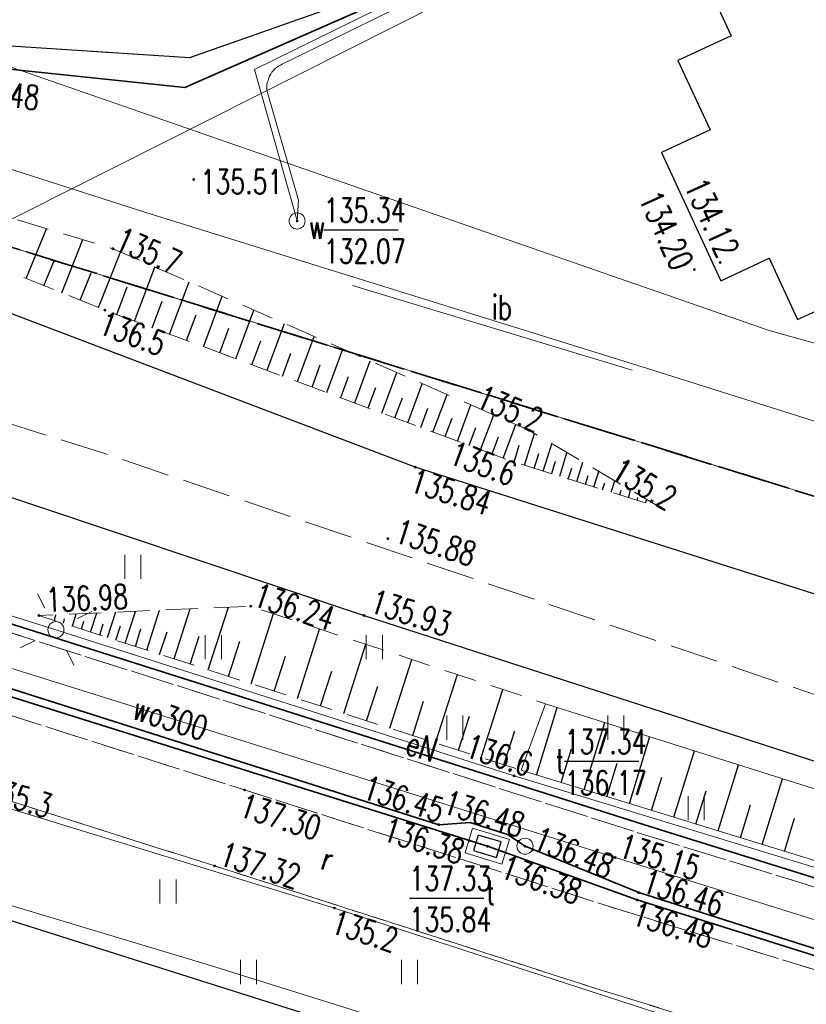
# Model space of a CAD drawing. Header units: metres. Extents: x 8438000 to 8438800, y 5890500 to 5891000.
# Tile 12 of 40: x 8438529 to 8438553, y 5890662 to 5890693. Entities that reach past the tile are written whole.
import ezdxf
from ezdxf.enums import TextEntityAlignment as Align

# ---------------------------------------------------------------- set-up
doc = ezdxf.new("R2010")
doc.units = ezdxf.units.M
doc.header["$MEASUREMENT"] = 0
for name, pattern in [('0.5_0.5', [1, 0.5, -0.5]), ('1.0_0.5', [1.5, 1, -0.5]), ('1.5_0.5', [2, 1.5, -0.5]), ('1.5_1.0', [2.5, 1.5, -1]), ('219-500', [0])]:
    doc.linetypes.add(name, pattern=pattern)
doc.layers.get('0').update_dxf_attribs({"color": 2, "linetype": 'CONTINUOUS', "lineweight": 5})
for name, color, linetype in [('000 Inne (niezydentyfikowane)', 7, 'CONTINUOUS'), ('216-obręb ewidencyjny', 7, 'CONTINUOUS'), ('218-kontur użytku gruntowego', 7, 'CONTINUOUS'), ('219-działka ewidencyjna', 7, 'CONTINUOUS'), ('chodnik', 7, 'CONTINUOUS'), ('droga dla rowerów', 7, 'CONTINUOUS'), ('droga dla rowerów-Atr17', 7, 'CONTINUOUS'), ('inna budowla', 7, 'CONTINUOUS'), ('inna budowla-Atr17', 7, 'CONTINUOUS'), ('jezdnia', 7, 'CONTINUOUS'), ('komora podziemna', 7, 'CONTINUOUS'), ('komora podziemna-Atr17', 7, 'CONTINUOUS'), ('krawężnik', 7, 'CONTINUOUS'), ('latarnia', 7, 'CONTINUOUS'), ('obszar utwardzony', 7, 'CONTINUOUS'), ('obudowa ochronna przewodu', 7, 'CONTINUOUS'), ('ogrodzenie trwałe', 7, 'CONTINUOUS'), ('pikieta naturalna', 7, 'CONTINUOUS'), ('pikieta naturalna-Atr2', 7, 'CONTINUOUS'), ('pikieta sztuczna', 7, 'CONTINUOUS'), ('pikieta sztuczna-Atr2', 7, 'CONTINUOUS'), ('przewód elektroenergetyczny podziemny', 7, 'CONTINUOUS'), ('przewód elektroenergetyczny podziemny-Atr1', 7, 'CONTINUOUS'), ('przewód kanalizacyjny', 7, 'CONTINUOUS'), ('przewód telekomunikacyjny podziemny', 7, 'CONTINUOUS'), ('przewód telekomunikacyjny podziemny - ob. projektowany', 7, 'CONTINUOUS'), ('przewód wodociągowy', 7, 'CONTINUOUS'), ('przewód wodociągowy-Atr1', 7, 'CONTINUOUS'), ('rzedna', 7, 'CONTINUOUS'), ('rzedna-Atr2', 7, 'CONTINUOUS'), ('rzedna-Atr3', 7, 'CONTINUOUS'), ('skarpa nieumocniona', 7, 'CONTINUOUS'), ('skarpa umocniona', 7, 'CONTINUOUS'), ('trawnik', 7, 'CONTINUOUS'), ('właz do komory lub kanału - okrągły', 7, 'CONTINUOUS'), ('właz do komory lub kanału - okrągły-Atr17', 7, 'CONTINUOUS'), ('właz do komory lub kanału - prostokątny', 7, 'CONTINUOUS'), ('właz do komory lub kanału - prostokątny-Atr17', 7, 'CONTINUOUS')]:
    doc.layers.add(name, color=color, linetype=linetype)
doc.styles.get("Standard").update_dxf_attribs({"font": 'simplex.shx', "width": 0.75})
doc.linetypes.add('902-500', pattern='A,3.75,0,[1,ksztalty.shx,S=0.5,R=0,X=0,Y=0],3.75', length=7.5)

# ---------------------------------------------------------------- blocks, each defined once
blk = doc.blocks.new('PW01')
at = {"linetype": 'Continuous', "lineweight": 13}
h = blk.add_hatch(color=0, dxfattribs=at)
edge = h.paths.add_edge_path()
edge.add_arc((0, 0), 0.045, 0, 360)
blk = doc.blocks.new('SUPWP')
at = {"color": 0, "linetype": 'Continuous'}
blk.add_lwpolyline([(-0.375, -0.25), (0.375, -0.25), (0.375, 0.25), (-0.375, 0.25)], close=True, dxfattribs=at)
blk = doc.blocks.new('US15')
at = {"color": 0, "linetype": 'Continuous', "lineweight": 13}
blk.add_circle((0, 0), 0.25, dxfattribs=at)
blk = doc.blocks.new('TU04')
at = {"color": 0, "linetype": 'Continuous', "lineweight": 13}
for p, q in [((0, 0), (0, 0.75)), ((0.5, 0), (0.5, 0.75))]:
    blk.add_line(p, q, dxfattribs=at)
blk = doc.blocks.new('SM01')
at = {"color": 0, "linetype": 'Continuous', "lineweight": 13}
for p, q in [((-0.53, 0.531), (-0.883, 0.884)), ((0.531, 0.531), (0.884, 0.884)), ((-0.53, -0.53), (-0.883, -0.883)), ((0.531, -0.53), (0.884, -0.883))]:
    blk.add_line(p, q, dxfattribs=at)
blk.add_circle((0, 0), 0.25, dxfattribs=at)
blk = doc.blocks.new('US22')
at = {"color": 0, "linetype": 'Continuous', "lineweight": 13}
blk.add_circle((0, 0), 0.25, dxfattribs=at)

msp = doc.modelspace()

# ---------------------------------------------------------------- linework, layer by layer
at = {"layer": '000 Inne (niezydentyfikowane)', "color": 7, "linetype": 'Continuous', "lineweight": 25, "flags": 128}
for points in [[(8438529.27, 5890684.88), (8438529.9, 5890686.43)], [(8438530.37, 5890684.44), (8438531.03, 5890686.09)], [(8438531.51, 5890683.98), (8438532.2, 5890685.7)], [(8438529.81, 5890684.66), (8438530.14, 5890685.46)], [(8438530.94, 5890684.21), (8438531.28, 5890685.06)], [(8438532.63, 5890683.56), (8438533.26, 5890685.24)], [(8438533.72, 5890683.15), (8438534.33, 5890684.78)], [(8438532.08, 5890683.76), (8438532.4, 5890684.62)], [(8438533.18, 5890683.35), (8438533.49, 5890684.18)], [(8438534.77, 5890682.76), (8438535.35, 5890684.33)], [(8438535.78, 5890682.39), (8438536.34, 5890683.9)], [(8438534.25, 5890682.96), (8438534.55, 5890683.75)], [(8438536.75, 5890682.03), (8438537.29, 5890683.48)], [(8438535.28, 5890682.57), (8438535.56, 5890683.34)], [(8438536.27, 5890682.2), (8438536.55, 5890682.95)], [(8438537.69, 5890681.68), (8438538.21, 5890683.08)], [(8438537.23, 5890681.85), (8438537.49, 5890682.56)], [(8438538.6, 5890681.34), (8438539.1, 5890682.69)], [(8438539.47, 5890681.02), (8438539.95, 5890682.32)], [(8438538.15, 5890681.51), (8438538.4, 5890682.2)], [(8438540.31, 5890680.7), (8438540.78, 5890681.96)], [(8438539.04, 5890681.18), (8438539.28, 5890681.84)], [(8438539.89, 5890680.86), (8438540.13, 5890681.5)], [(8438541.12, 5890680.4), (8438541.57, 5890681.61)], [(8438540.72, 5890680.55), (8438540.95, 5890681.17)], [(8438541.9, 5890680.11), (8438542.34, 5890681.28)], [(8438541.52, 5890680.25), (8438541.74, 5890680.85)], [(8438542.66, 5890679.83), (8438543.08, 5890680.96)], [(8438542.28, 5890679.97), (8438542.5, 5890680.54)], [(8438543.38, 5890679.56), (8438543.79, 5890680.65)], [(8438543.02, 5890679.69), (8438543.23, 5890680.25)], [(8438544.08, 5890679.3), (8438544.47, 5890680.35)], [(8438543.74, 5890679.43), (8438543.94, 5890679.96)], [(8438544.74, 5890679.08), (8438545.05, 5890680.07)], [(8438544.42, 5890679.18), (8438544.58, 5890679.7)], [(8438545.32, 5890678.9), (8438545.59, 5890679.75)], [(8438545.04, 5890678.98), (8438545.19, 5890679.44)], [(8438545.59, 5890678.82), (8438545.71, 5890679.21)], [(8438545.84, 5890678.74), (8438546.06, 5890679.47)], [(8438546.37, 5890678.57), (8438546.56, 5890679.18)], [(8438546.1, 5890678.65), (8438546.21, 5890678.99)], [(8438546.9, 5890678.41), (8438547.05, 5890678.89)], [(8438546.64, 5890678.49), (8438546.72, 5890678.76)], [(8438547.44, 5890678.24), (8438547.55, 5890678.6)], [(8438547.17, 5890678.32), (8438547.24, 5890678.53)], [(8438547.7, 5890678.16), (8438547.75, 5890678.31)], [(8438547.97, 5890678.07), (8438548.04, 5890678.31)], [(8438548.24, 5890677.99), (8438548.26, 5890678.08)], [(8438548.5, 5890677.91), (8438548.54, 5890678.02)], [(8438533.86, 5890673.06), (8438534.36, 5890674.62)], [(8438534.92, 5890672.72), (8438535.55, 5890674.67)], [(8438530.14, 5890674.26), (8438530.19, 5890674.43)], [(8438530.42, 5890674.17), (8438530.46, 5890674.31)], [(8438530.7, 5890674.08), (8438530.82, 5890674.46)], [(8438531.26, 5890673.89), (8438531.46, 5890674.49)], [(8438531.79, 5890673.73), (8438532.05, 5890674.52)], [(8438532.34, 5890673.55), (8438532.66, 5890674.54)], [(8438533.01, 5890673.33), (8438533.41, 5890674.58)], [(8438536.25, 5890672.29), (8438536.95, 5890674.47)], [(8438530.98, 5890673.99), (8438531.06, 5890674.23)], [(8438531.55, 5890673.8), (8438531.66, 5890674.15)], [(8438532.05, 5890673.64), (8438532.19, 5890674.09)], [(8438532.66, 5890673.45), (8438532.83, 5890674)], [(8438537.69, 5890671.83), (8438538.38, 5890673.99)], [(8438533.41, 5890673.2), (8438533.64, 5890673.9)], [(8438534.36, 5890672.9), (8438534.64, 5890673.77)], [(8438535.55, 5890672.52), (8438535.9, 5890673.61)], [(8438539.13, 5890671.37), (8438539.82, 5890673.52)], [(8438536.97, 5890672.06), (8438537.32, 5890673.15)], [(8438540.56, 5890670.91), (8438541.24, 5890673.04)], [(8438538.41, 5890671.6), (8438538.76, 5890672.68)], [(8438541.98, 5890670.45), (8438542.66, 5890672.58)], [(8438539.84, 5890671.14), (8438540.19, 5890672.21)], [(8438543.4, 5890670), (8438544.07, 5890672.11)], [(8438541.27, 5890670.68), (8438541.61, 5890671.75)], [(8438545.12, 5890669.45), (8438545.76, 5890671.55)], [(8438542.69, 5890670.23), (8438543.03, 5890671.28)], [(8438546.6, 5890669), (8438547.24, 5890671.09)], [(8438544.1, 5890669.77), (8438544.44, 5890670.83)], [(8438548, 5890668.57), (8438548.64, 5890670.65)], [(8438545.88, 5890669.22), (8438546.2, 5890670.27)], [(8438549.38, 5890668.14), (8438550.02, 5890670.21)], [(8438547.3, 5890668.78), (8438547.62, 5890669.82)], [(8438550.76, 5890667.72), (8438551.39, 5890669.77)], [(8438548.69, 5890668.35), (8438549.01, 5890669.39)], [(8438552.13, 5890667.29), (8438552.76, 5890669.34)], [(8438550.07, 5890667.93), (8438550.39, 5890668.96)], [(8438551.45, 5890667.5), (8438551.76, 5890668.53)], [(8438552.82, 5890667.08), (8438553.13, 5890668.11)]]:
    msp.add_lwpolyline(points, dxfattribs=at)
at = {"layer": '216-obręb ewidencyjny', "color": 3, "linetype": '1.5_1.0', "lineweight": 35, "flags": 128}
for points in [[(8438740.642, 5890619.488), (8438710.05, 5890629.46), (8438692.29, 5890634.99), (8438638.95, 5890651.63), (8438606.98, 5890661.61), (8438575.88, 5890671.25), (8438571.42, 5890672.63), (8438527.73, 5890686.19), (8438509.75, 5890691.76), (8438488.49, 5890698.42), (8438449.82, 5890710.52), (8438415.26, 5890721.35), (8438396.385, 5890727.204)], [(8438396.385, 5890727.204), (8438415.26, 5890721.35), (8438449.82, 5890710.52), (8438488.49, 5890698.42), (8438509.75, 5890691.76), (8438527.73, 5890686.19), (8438571.42, 5890672.63), (8438575.88, 5890671.25), (8438606.98, 5890661.61), (8438638.95, 5890651.63), (8438692.29, 5890634.99), (8438710.05, 5890629.46), (8438740.642, 5890619.488)]]:
    msp.add_lwpolyline(points, dxfattribs=at)
at = {"layer": '218-kontur użytku gruntowego', "color": 3, "linetype": '0.5_0.5', "lineweight": 18, "flags": 128}
for points in [[(8438571.42, 5890672.63), (8438527.73, 5890686.19)], [(8438527.73, 5890686.19), (8438571.42, 5890672.63)]]:
    msp.add_lwpolyline(points, dxfattribs=at)
at = {"layer": '219-działka ewidencyjna', "color": 3, "linetype": '219-500', "lineweight": 18, "flags": 128}
for points in [[(8438608.42, 5890726.84), (8438527.73, 5890686.19)], [(8438571.42, 5890672.63), (8438527.73, 5890686.19)]]:
    msp.add_lwpolyline(points, dxfattribs=at)
at = {"layer": 'chodnik', "color": 7, "linetype": '1.0_0.5', "lineweight": 18, "flags": 128}
msp.add_lwpolyline([(8438514.5, 5890675.86), (8438536.05, 5890668.99), (8438547.75, 5890665.25), (8438557.18, 5890662.35), (8438569.02, 5890658.69), (8438570.61, 5890658.38), (8438571.99, 5890658.26), (8438574.48, 5890658.14), (8438576.96, 5890658.21), (8438578.42, 5890658.11), (8438577.39, 5890659.05), (8438576.45, 5890659.68), (8438575.48, 5890660.1), (8438573.5, 5890660.45), (8438571.54, 5890660.71), (8438570.01, 5890660.97), (8438567.59, 5890661.66), (8438557.99, 5890664.67), (8438548.4, 5890667.62), (8438536.79, 5890671.33), (8438515.73, 5890678.03), (8438515.04, 5890677.08)], close=True, dxfattribs=at)
at = {"layer": 'droga dla rowerów', "color": 7, "linetype": '1.0_0.5', "lineweight": 18, "flags": 128}
for points in [[(8438514.32, 5890673.22), (8438535.12, 5890666.63), (8438546.96, 5890662.82), (8438556.44, 5890659.9), (8438568.04, 5890656.38), (8438569.32, 5890656.05), (8438570.65, 5890655.86), (8438572.4, 5890655.75), (8438574.17, 5890655.64), (8438576.27, 5890655.63), (8438577.79, 5890655.63), (8438579.74, 5890655.38), (8438582.66, 5890654.86), (8438586.52, 5890654.1), (8438594.52, 5890652.47), (8438602.62, 5890651.16), (8438610.54, 5890650), (8438618.72, 5890649.04), (8438626.98, 5890648.25), (8438634.91, 5890647.79), (8438647.2, 5890647.46), (8438678.91, 5890646.81), (8438697.93, 5890646.46), (8438698.83, 5890646.25), (8438699.61, 5890645.57), (8438700.34, 5890643.99), (8438701.24, 5890640.29), (8438703.92, 5890640.3), (8438703.42, 5890642.13), (8438703.21, 5890643.06), (8438703.28, 5890644.07), (8438703.65, 5890645.01), (8438704.05, 5890645.54), (8438704.63, 5890645.91), (8438705.25, 5890646.17), (8438705.89, 5890646.27), (8438713, 5890646.19), (8438713.51, 5890647.53), (8438713.84, 5890649.1), (8438712.03, 5890648.81), (8438711.09, 5890648.83), (8438710.28, 5890649.14), (8438709.49, 5890649.79), (8438708.85, 5890650.7), (8438700.2, 5890675.74), (8438697.22, 5890683.4), (8438694.33, 5890690.89), (8438691.54, 5890698.72), (8438689.49, 5890705.32), (8438687.41, 5890713.27), (8438686.19, 5890718.14), (8438684.6, 5890723.38), (8438682.42, 5890730.05), (8438680.2, 5890735.84), (8438674.16, 5890750.99), (8438667, 5890768.57), (8438665.918, 5890771.155)], [(8438663.663, 5890770.079), (8438664.66, 5890767.73), (8438671.75, 5890750.07), (8438677.68, 5890735.08), (8438679.99, 5890729.12), (8438682.13, 5890722.62), (8438683.73, 5890717.53), (8438684.91, 5890712.7), (8438686.96, 5890704.91), (8438689.15, 5890697.87), (8438691.9, 5890690.07), (8438694.8, 5890682.53), (8438697.79, 5890674.87), (8438706.17, 5890650.89), (8438706.33, 5890650.19), (8438706.24, 5890649.63), (8438705.82, 5890649.25), (8438704.21, 5890648.95), (8438695.8, 5890649.09), (8438678.9, 5890649.27), (8438647.29, 5890649.97), (8438635.17, 5890650.31), (8438627.11, 5890650.77), (8438619.05, 5890651.56), (8438610.97, 5890652.48), (8438602.97, 5890653.66), (8438594.98, 5890654.98), (8438587.05, 5890656.59), (8438583.08, 5890657.36), (8438580.41, 5890657.85), (8438578.42, 5890658.11), (8438576.96, 5890658.21), (8438574.48, 5890658.14), (8438571.99, 5890658.26), (8438570.61, 5890658.38), (8438569.02, 5890658.69), (8438557.18, 5890662.35), (8438547.75, 5890665.25), (8438536.05, 5890668.99), (8438514.5, 5890675.86), (8438514.28, 5890674.49), (8438514.32, 5890673.22)]]:
    msp.add_lwpolyline(points, dxfattribs=at)
at = {"layer": 'inna budowla', "color": 7, "linetype": 'Continuous', "lineweight": 18, "flags": 128}
msp.add_lwpolyline([(8438539.4, 5890684.67), (8438548.09, 5890682.03)], dxfattribs=at)
at = {"layer": 'jezdnia', "color": 7, "linetype": '1.5_0.5', "lineweight": 18, "flags": 128}
msp.add_lwpolyline([(8438667.438, 5890771.88), (8438667.98, 5890770.28), (8438670.77, 5890762.96), (8438673.14, 5890757.14), (8438678.23, 5890745.55), (8438683.07, 5890734.72), (8438683.88, 5890732.8), (8438684.62, 5890730.87), (8438686.81, 5890724.28), (8438690.88, 5890712.21), (8438695.45, 5890699.89), (8438700.28, 5890688.21), (8438705.19, 5890676.16), (8438709.35, 5890664.8), (8438713.6, 5890652.01), (8438713.89, 5890650.7), (8438714.12, 5890649.16), (8438714.04, 5890647.84), (8438713.76, 5890646.21), (8438713.32, 5890644.53), (8438712.54, 5890642.65), (8438711.74, 5890641.33), (8438710.56, 5890639.98), (8438708.99, 5890638.8), (8438706.89, 5890637.78), (8438704.75, 5890637.15), (8438703.11, 5890636.9), (8438699.29, 5890636.87), (8438677.08, 5890637.39), (8438650.89, 5890637.97), (8438640.07, 5890638.21), (8438633.39, 5890638.67), (8438620.83, 5890641.24), (8438606.17, 5890644.51), (8438593.58, 5890646.66), (8438579.66, 5890649.57), (8438566.24, 5890653.19), (8438551.45, 5890657.75), (8438522.87, 5890666.81), (8438520.08, 5890667.71), (8438509.44, 5890671.08), (8438497.35, 5890674.89), (8438494.53, 5890675.75), (8438466.36, 5890684.67), (8438436.81, 5890693.96), (8438408.4, 5890702.97), (8438390.761, 5890708.526)], dxfattribs=at)
msp.add_lwpolyline([(8438515.55, 5890671.17), (8438514.61, 5890672.24), (8438514.32, 5890673.22), (8438514.28, 5890674.49), (8438514.5, 5890675.86), (8438515.04, 5890677.08), (8438515.73, 5890678.03), (8438516.4, 5890678.74), (8438517.23, 5890679.3), (8438518.63, 5890679.93), (8438520.13, 5890680.24), (8438521.63, 5890680.23), (8438524.56, 5890679.5), (8438539.76, 5890674.41), (8438554.91, 5890669.51), (8438570.53, 5890665.26), (8438579.27, 5890663.21), (8438588.19, 5890661.35), (8438597.03, 5890659.75), (8438606.39, 5890658.29), (8438615.86, 5890657.07), (8438626.6, 5890656.06), (8438635.85, 5890655.44), (8438646.64, 5890654.96), (8438659.57, 5890654.41), (8438664.96, 5890654.15), (8438670.89, 5890653.99), (8438673.86, 5890653.97), (8438676.84, 5890654.28), (8438679.18, 5890655.06), (8438681.92, 5890656.33), (8438684.46, 5890657.92), (8438686.76, 5890659.83), (8438688.58, 5890662.21), (8438690.07, 5890664.81), (8438691.3, 5890667.55), (8438692.18, 5890670.44), (8438692.49, 5890673.36), (8438692.2, 5890676.36), (8438691.49, 5890679.3), (8438690.29, 5890683.08), (8438687.81, 5890689.63), (8438686.06, 5890694.34), (8438684.79, 5890698.13), (8438683.3, 5890702.94), (8438682.01, 5890707.75), (8438677.97, 5890724.29), (8438668.65, 5890719.82), (8438669.7, 5890720.1), (8438670.76, 5890720.07), (8438671.77, 5890719.79), (8438672.9, 5890719.18), (8438673.78, 5890718.36), (8438674.51, 5890717.28), (8438674.94, 5890716.06), (8438675.62, 5890713.13), (8438676.29, 5890710.17), (8438679.1, 5890699.55), (8438681.3, 5890692.9), (8438682.99, 5890688.19), (8438684.13, 5890685.36), (8438685.23, 5890682.61), (8438685.94, 5890679.67), (8438686.24, 5890676.68), (8438686.01, 5890673.61), (8438685.21, 5890670.67), (8438683.99, 5890667.9), (8438682.31, 5890665.37), (8438680.23, 5890663.15), (8438677.75, 5890661.43), (8438674.94, 5890660.21), (8438671.01, 5890659.41), (8438668.03, 5890659.06), (8438665.74, 5890659.08), (8438664.93, 5890659.15), (8438659.74, 5890659.41), (8438646.9, 5890659.94), (8438636.07, 5890660.43), (8438626.87, 5890661.04), (8438616.29, 5890662.07), (8438606.96, 5890663.27), (8438597.68, 5890664.71), (8438589.16, 5890666.29), (8438580.25, 5890668.08), (8438571.83, 5890669.99), (8438570.62, 5890670.29), (8438570.22, 5890670.6), (8438569.98, 5890671.09), (8438570.04, 5890671.61), (8438570.28, 5890672.03), (8438571.87, 5890672.89), (8438566.11, 5890675.07), (8438563.24, 5890673.55), (8438562.29, 5890673.21), (8438560.92, 5890672.91), (8438556.11, 5890674.33), (8438541.35, 5890679.02), (8438524.02, 5890685.61), (8438521.25, 5890686.58), (8438519.79, 5890686.97), (8438518.26, 5890687.08), (8438516.81, 5890686.95), (8438515.38, 5890686.63), (8438513.96, 5890686.13), (8438512.66, 5890685.4), (8438511.68, 5890684.61), (8438510.24, 5890683.22), (8438509.74, 5890682.58), (8438509.24, 5890681.55), (8438508.81, 5890680.1), (8438508.5, 5890678.92), (8438507.91, 5890677.76), (8438506.85, 5890676.63), (8438505.69, 5890675.83), (8438504.08, 5890675.11), (8438502.71, 5890674.8), (8438501.2, 5890674.7), (8438499.18, 5890674.76), (8438497.35, 5890674.89), (8438509.44, 5890671.08), (8438520.08, 5890667.71), (8438518.31, 5890669.01), (8438516.68, 5890670.18)], close=True, dxfattribs=at)
at = {"layer": 'komora podziemna', "color": 30, "linetype": 'Continuous', "lineweight": 18, "flags": 128}
msp.add_lwpolyline([(8438544.04, 5890666.68), (8438542.9, 5890667.04), (8438543.13, 5890667.8), (8438544.28, 5890667.45)], close=True, dxfattribs=at)
at = {"layer": 'krawężnik', "color": 7, "linetype": 'Continuous', "lineweight": 25, "flags": 128}
for points in [[(8438570.97, 5890708.01), (8438563.83, 5890704.85), (8438542.61, 5890694.66), (8438534.34, 5890691.74), (8438527.18, 5890692.21), (8438517.57, 5890695.75), (8438513.56, 5890697.54), (8438511.76, 5890699.06), (8438509.1, 5890702.8), (8438526.02, 5890711.61), (8438536.782, 5890717.164)], [(8438390.761, 5890708.526), (8438408.4, 5890702.97), (8438436.81, 5890693.96), (8438466.36, 5890684.67), (8438494.53, 5890675.75), (8438497.35, 5890674.89), (8438509.44, 5890671.08), (8438520.08, 5890667.71), (8438522.87, 5890666.81), (8438551.45, 5890657.75), (8438566.24, 5890653.19)], [(8438554.68, 5890696.47), (8438550.24, 5890694.42), (8438551.16, 5890692.42), (8438549.51, 5890691.66), (8438550.51, 5890689.5), (8438549, 5890688.8), (8438550.84, 5890684.81), (8438552.34, 5890685.51), (8438553.22, 5890683.61), (8438554.88, 5890684.37)], [(8438556.11, 5890674.33), (8438541.35, 5890679.02), (8438524.02, 5890685.61), (8438521.25, 5890686.58), (8438519.79, 5890686.97), (8438518.26, 5890687.08), (8438516.81, 5890686.95), (8438515.38, 5890686.63), (8438513.96, 5890686.13), (8438512.66, 5890685.4), (8438511.68, 5890684.61), (8438510.24, 5890683.22), (8438509.74, 5890682.58), (8438509.24, 5890681.55), (8438508.81, 5890680.1), (8438508.5, 5890678.92), (8438507.91, 5890677.76), (8438506.85, 5890676.63), (8438505.69, 5890675.83), (8438504.08, 5890675.11), (8438502.71, 5890674.8), (8438501.2, 5890674.7), (8438499.18, 5890674.76), (8438497.35, 5890674.89)], [(8438520.08, 5890667.71), (8438518.31, 5890669.01), (8438516.68, 5890670.18), (8438515.55, 5890671.17), (8438514.61, 5890672.24), (8438514.32, 5890673.22), (8438514.28, 5890674.49), (8438514.5, 5890675.86), (8438515.04, 5890677.08), (8438515.73, 5890678.03), (8438516.4, 5890678.74), (8438517.23, 5890679.3), (8438518.63, 5890679.93), (8438520.13, 5890680.24), (8438521.63, 5890680.23), (8438524.56, 5890679.5), (8438539.76, 5890674.41), (8438554.91, 5890669.51)]]:
    msp.add_lwpolyline(points, dxfattribs=at)
at = {"layer": 'obszar utwardzony', "color": 7, "linetype": '1.5_0.5', "lineweight": 18, "flags": 128}
msp.add_lwpolyline([(8438536.782, 5890717.164), (8438526.02, 5890711.61), (8438509.1, 5890702.8), (8438511.76, 5890699.06), (8438513.56, 5890697.54), (8438517.57, 5890695.75), (8438527.18, 5890692.21), (8438534.34, 5890691.74), (8438542.61, 5890694.66), (8438563.83, 5890704.85), (8438570.97, 5890708.01), (8438571.55, 5890708.27)], dxfattribs=at)
msp.add_lwpolyline([(8438555.26, 5890698.73), (8438554.68, 5890696.47), (8438550.24, 5890694.42), (8438551.16, 5890692.42), (8438549.51, 5890691.66), (8438550.51, 5890689.5), (8438549, 5890688.8), (8438550.84, 5890684.81), (8438552.34, 5890685.51), (8438553.22, 5890683.61), (8438554.88, 5890684.37), (8438555.76, 5890682.44), (8438557.51, 5890683.25), (8438558.42, 5890681.29), (8438560.12, 5890682.08), (8438560.98, 5890680.24), (8438562.89, 5890681.13), (8438563.72, 5890679.3), (8438564.65, 5890679.72), (8438568.8, 5890681.73), (8438568.88, 5890681.75), (8438568.97, 5890681.77), (8438569.05, 5890681.78), (8438569.13, 5890681.79), (8438569.21, 5890681.8), (8438569.29, 5890681.8), (8438569.38, 5890681.8), (8438569.46, 5890681.81), (8438569.54, 5890681.8), (8438569.62, 5890681.79), (8438569.7, 5890681.78), (8438569.79, 5890681.78), (8438569.87, 5890681.77), (8438569.95, 5890681.75), (8438570.03, 5890681.74), (8438570.11, 5890681.72), (8438570.17, 5890681.7), (8438570.23, 5890681.67), (8438570.28, 5890681.64), (8438570.33, 5890681.6), (8438570.38, 5890681.56), (8438570.43, 5890681.5), (8438570.47, 5890681.45), (8438570.5, 5890681.4), (8438570.54, 5890681.34), (8438570.56, 5890681.28), (8438570.58, 5890681.22), (8438570.6, 5890681.16), (8438570.61, 5890681.1), (8438570.62, 5890681.03), (8438570.61, 5890680.97), (8438570.6, 5890680.91), (8438570.6, 5890680.77), (8438570.6, 5890680.63), (8438570.59, 5890680.5), (8438570.57, 5890680.36), (8438570.55, 5890680.23), (8438570.52, 5890680.1), (8438570.49, 5890679.96), (8438570.46, 5890679.83), (8438570.42, 5890679.7), (8438570.38, 5890679.58), (8438570.33, 5890679.45), (8438570.26, 5890679.33), (8438570.21, 5890679.21), (8438570.15, 5890679.08), (8438570.08, 5890678.97), (8438570.01, 5890678.85), (8438569.83, 5890678.55), (8438569.64, 5890678.26), (8438569.44, 5890677.99), (8438569.24, 5890677.71), (8438569.01, 5890677.44), (8438568.78, 5890677.18), (8438568.54, 5890676.94), (8438568.29, 5890676.7), (8438568.03, 5890676.46), (8438567.77, 5890676.25), (8438567.5, 5890676.04), (8438567.21, 5890675.83), (8438566.11, 5890675.07), (8438571.87, 5890672.89), (8438578.33, 5890675.99), (8438578.64, 5890676.04), (8438579.35, 5890676.11), (8438597.47, 5890684.95), (8438597.4, 5890685.07), (8438595.51, 5890688.32), (8438583.49, 5890682.51), (8438583.43, 5890682.47), (8438583.37, 5890682.44), (8438583.31, 5890682.41), (8438583.25, 5890682.39), (8438583.18, 5890682.37), (8438583.11, 5890682.36), (8438582.85, 5890682.42), (8438575.71, 5890685.42), (8438576.89, 5890688.11), (8438579.47, 5890689.33), (8438580.77, 5890689.98), (8438573.4, 5890704.6), (8438571.99, 5890707.39)], close=True, dxfattribs=at)
at = {"layer": 'obudowa ochronna przewodu', "color": 7, "linetype": 'Continuous', "lineweight": 35, "flags": 128}
for points in [[(8438655.54, 5890647.1), (8438631.86, 5890647.79), (8438609.6, 5890650.3), (8438600.65, 5890651.14), (8438599.45, 5890652.13), (8438584.45, 5890654.49), (8438562.96, 5890661.12), (8438548.29, 5890665.8), (8438544.76, 5890667.24), (8438544.22, 5890667.61), (8438543.06, 5890667.98), (8438542.08, 5890667.91), (8438518.26, 5890675.49), (8438502.3, 5890680.5), (8438494.48, 5890683.04), (8438493.52, 5890690.57)], [(8438656.85, 5890646.75), (8438631.78, 5890647.61), (8438609.64, 5890650.53), (8438601.43, 5890651.7), (8438599.3, 5890651.42), (8438584.41, 5890654.21), (8438562.92, 5890660.95), (8438548.24, 5890665.57), (8438543.59, 5890667.24), (8438518.16, 5890675.22), (8438502.18, 5890680.24), (8438493.32, 5890683.12), (8438491.44, 5890690.08)]]:
    msp.add_lwpolyline(points, dxfattribs=at)
at = {"layer": 'ogrodzenie trwałe', "color": 7, "linetype": '902-500', "lineweight": 35, "flags": 128}
for points in [[(8438396.603, 5890727.93), (8438485.5, 5890700.12), (8438503.39, 5890708.51), (8438511.88, 5890697.55), (8438526.08, 5890691.67), (8438534.19, 5890690.82), (8438559.43, 5890701.92)], [(8438517.61, 5890677.69), (8438536.86, 5890671.59), (8438548.44, 5890667.92), (8438558.12, 5890664.89), (8438565.79, 5890662.51), (8438569.7, 5890661.38), (8438571.7, 5890661), (8438573.71, 5890660.74), (8438575.7, 5890660.36), (8438577.46, 5890659.36), (8438579.14, 5890658.31), (8438583.14, 5890657.63), (8438587.08, 5890656.85), (8438595.03, 5890655.24), (8438603, 5890653.89), (8438611.01, 5890652.75), (8438619.04, 5890651.79), (8438627.11, 5890651.02), (8438635.2, 5890650.6), (8438647.35, 5890650.25), (8438679.71, 5890649.55), (8438695.86, 5890649.38), (8438703.91, 5890649.22), (8438699.85, 5890660.74), (8438695.19, 5890674.11), (8438692.24, 5890681.63), (8438689.31, 5890689.23), (8438686.56, 5890696.84), (8438685.3, 5890700.65), (8438684.22, 5890702.35), (8438684.24, 5890704.37), (8438682.25, 5890712.21)]]:
    msp.add_lwpolyline(points, dxfattribs=at)
at = {"layer": 'przewód elektroenergetyczny podziemny', "color": 1, "linetype": 'Continuous', "lineweight": 18, "flags": 128}
for points in [[(8438393.363, 5890717.169), (8438393.55, 5890717.11), (8438405.96, 5890713.2), (8438420.63, 5890708.58), (8438433.83, 5890704.46), (8438448.1, 5890700.01), (8438449.1, 5890699.9), (8438461.75, 5890695.74), (8438475.63, 5890691.2), (8438489.41, 5890686.83), (8438502.89, 5890682.55), (8438516.55, 5890678.26), (8438530.19, 5890673.97), (8438544.42, 5890669.43), (8438557.44, 5890665.46)], [(8438537.68, 5890686.67), (8438537.72, 5890687.32), (8438536.77, 5890690.62), (8438536.75, 5890690.69), (8438536.74, 5890690.76), (8438536.74, 5890690.83), (8438536.74, 5890690.9), (8438536.75, 5890690.97), (8438536.78, 5890691.04), (8438536.8, 5890691.11), (8438536.82, 5890691.17), (8438536.86, 5890691.23), (8438536.9, 5890691.29), (8438536.94, 5890691.34), (8438536.99, 5890691.4), (8438537.04, 5890691.44), (8438537.1, 5890691.48), (8438537.16, 5890691.51), (8438537.22, 5890691.54), (8438548.76, 5890697.21), (8438561.15, 5890703.38), (8438564.81, 5890705.11), (8438571.87, 5890707.64)], [(8438576.74, 5890653.26), (8438570.73, 5890654.88), (8438566.21, 5890656.17), (8438554.94, 5890660.08), (8438538.84, 5890665.32), (8438527.86, 5890668.68), (8438516.14, 5890672.18), (8438504.71, 5890675.5), (8438495.06, 5890678.61), (8438493.11, 5890679.3), (8438480.91, 5890683.29), (8438463.53, 5890688.3), (8438460.74, 5890689.68)], [(8438576.74, 5890653.26), (8438570.73, 5890654.88), (8438566.21, 5890656.17), (8438554.94, 5890660.08), (8438538.84, 5890665.32), (8438527.86, 5890668.68), (8438516.14, 5890672.18), (8438504.71, 5890675.5), (8438495.06, 5890678.61), (8438493.11, 5890679.3), (8438480.91, 5890683.29), (8438463.53, 5890688.3), (8438462.49, 5890688.4), (8438460.62, 5890689.44)]]:
    msp.add_lwpolyline(points, dxfattribs=at)
at = {"layer": 'przewód kanalizacyjny', "color": 34, "linetype": 'Continuous', "lineweight": 18, "flags": 128}
msp.add_lwpolyline([(8438390.883, 5890708.933), (8438419.74, 5890699.8), (8438436.45, 5890694.53), (8438462.61, 5890686.26), (8438493.98, 5890676.34), (8438521.16, 5890667.75), (8438524.76, 5890666.61), (8438534.99, 5890663.53), (8438547.9, 5890659.49), (8438569.91, 5890652.43), (8438577.17, 5890650.69), (8438583.1, 5890649.08), (8438589.5, 5890647.79), (8438593.67, 5890647.16), (8438595.38, 5890647.84), (8438596.98, 5890647.66)], dxfattribs=at)
at = {"layer": 'przewód telekomunikacyjny podziemny', "color": 30, "linetype": 'Continuous', "lineweight": 18, "flags": 128}
for points in [[(8438469.63, 5890705.48), (8438476, 5890705.19), (8438501.43, 5890697.13), (8438518.31, 5890691.64), (8438532.98, 5890686.93), (8438548.56, 5890682.09), (8438577.62, 5890672.92), (8438599.3, 5890666.21), (8438607.14, 5890663.78)], [(8438619.92, 5890663.14), (8438611.83, 5890665.61), (8438591.32, 5890671.71), (8438576.24, 5890676.42), (8438566.83, 5890679.22), (8438552.34, 5890683.27), (8438546.71, 5890685.22), (8438527.87, 5890691.77), (8438510.86, 5890697.32), (8438496.26, 5890701.34), (8438494.89, 5890701.87), (8438489.14, 5890698.22), (8438488.6, 5890697.86), (8438487.48, 5890698.19)], [(8438619.92, 5890663.14), (8438611.83, 5890665.61), (8438591.32, 5890671.71), (8438576.24, 5890676.42), (8438566.83, 5890679.22), (8438552.34, 5890683.27), (8438546.71, 5890685.22), (8438527.87, 5890691.77), (8438510.86, 5890697.32), (8438496.26, 5890701.34), (8438494.89, 5890701.87), (8438489.14, 5890698.22), (8438488.6, 5890697.86), (8438487.48, 5890698.19)], [(8438655.54, 5890647.1), (8438631.86, 5890647.79), (8438609.6, 5890650.3), (8438600.65, 5890651.14), (8438599.45, 5890652.13), (8438584.45, 5890654.49), (8438562.96, 5890661.12), (8438548.29, 5890665.8), (8438544.76, 5890667.24), (8438544.22, 5890667.61), (8438543.06, 5890667.98), (8438542.08, 5890667.91), (8438518.26, 5890675.49), (8438502.3, 5890680.5), (8438494.48, 5890683.04), (8438493.52, 5890690.57)], [(8438656.85, 5890646.75), (8438631.78, 5890647.61), (8438609.64, 5890650.53), (8438601.43, 5890651.7), (8438599.3, 5890651.42), (8438584.41, 5890654.21), (8438562.92, 5890660.95), (8438548.24, 5890665.57), (8438543.59, 5890667.24), (8438518.16, 5890675.22), (8438502.18, 5890680.24), (8438493.32, 5890683.12), (8438491.44, 5890690.08)]]:
    msp.add_lwpolyline(points, dxfattribs=at)
at = {"layer": 'przewód telekomunikacyjny podziemny - ob. projektowany', "color": 30, "linetype": '1.5_0.5', "lineweight": 18, "flags": 128}
msp.add_lwpolyline([(8438394.511, 5890720.981), (8438395.9, 5890720.33), (8438404.34, 5890717.62), (8438415.34, 5890715.43), (8438436.07, 5890709.11), (8438484.15, 5890694.43), (8438531.71, 5890679.44), (8438570.83, 5890666.16), (8438573.66, 5890666.59), (8438607, 5890655.81), (8438631.37, 5890648.02), (8438639.99, 5890643.52), (8438650.02, 5890642.12), (8438684.92, 5890632.57), (8438693, 5890632.57), (8438708.17, 5890645.1), (8438708.16, 5890645.31), (8438708.14, 5890645.51), (8438707.25, 5890659.54), (8438703.47, 5890676.61), (8438700.72, 5890686.86)], dxfattribs=at)
at = {"layer": 'przewód wodociągowy', "color": 5, "linetype": 'Continuous', "lineweight": 18, "flags": 128}
for points in [[(8438662.063, 5890769.315), (8438663.94, 5890765.05), (8438672.25, 5890746.19), (8438673.51, 5890740.26), (8438674.88, 5890737.07), (8438681.73, 5890721.09), (8438686.07, 5890701.57), (8438688.33, 5890696.15), (8438700.28, 5890668.36), (8438692.06, 5890647.71), (8438665.92, 5890648.19), (8438637.29, 5890649.19), (8438613.42, 5890651.25), (8438591.02, 5890654.9), (8438587.77, 5890655.43), (8438571.62, 5890659.38), (8438547.56, 5890666.89), (8438522.4, 5890674.77), (8438496.44, 5890683.22), (8438479.15, 5890688.81), (8438454.18, 5890696.46), (8438433.71, 5890703.14), (8438410.18, 5890710.52), (8438392.923, 5890715.706)], [(8438537.68, 5890686.67), (8438536.36, 5890691.38), (8438546.82, 5890696.54), (8438555.63, 5890700.9), (8438563.81, 5890704.81), (8438571.71, 5890707.95)]]:
    msp.add_lwpolyline(points, dxfattribs=at)
at = {"layer": 'rzedna-Atr2', "color": 7, "flags": 128}
for points in [[(8438538.51, 5890686.4), (8438540.818, 5890686.4)], [(8438545.99, 5890669.88), (8438548.298, 5890669.88)], [(8438541.17, 5890665.63), (8438543.478, 5890665.63)]]:
    msp.add_lwpolyline(points, dxfattribs=at)
at = {"layer": 'skarpa nieumocniona', "color": 7, "linetype": '1.0_0.5', "lineweight": 18, "flags": 128}
for points in [[(8438522, 5890687.77), (8438524.14, 5890688.58), (8438525.92, 5890687.78), (8438526.8, 5890687.38), (8438526.9, 5890687.34), (8438531.96, 5890685.81), (8438544.88, 5890680.17), (8438548.98, 5890677.76), (8438544.38, 5890679.19), (8438531.71, 5890683.9), (8438526.11, 5890686.15)], [(8438522, 5890687.77), (8438524.14, 5890688.58), (8438525.92, 5890687.78), (8438526.8, 5890687.38), (8438526.9, 5890687.34), (8438531.96, 5890685.81), (8438544.88, 5890680.17), (8438548.98, 5890677.76), (8438544.38, 5890679.19), (8438531.71, 5890683.9), (8438526.11, 5890686.15)], [(8438544.64, 5890669.6), (8438545.4, 5890671.67), (8438536.24, 5890674.7), (8438529.66, 5890674.41)], [(8438544.64, 5890669.6), (8438545.4, 5890671.67), (8438536.24, 5890674.7), (8438529.66, 5890674.41)]]:
    msp.add_lwpolyline(points, close=True, dxfattribs=at)
at = {"layer": 'skarpa umocniona', "color": 7, "linetype": 'Continuous', "lineweight": 18, "flags": 128}
msp.add_lwpolyline([(8438578.94, 5890659.08), (8438579.98, 5890662.26), (8438565.73, 5890665.71), (8438555.49, 5890668.48), (8438545.4, 5890671.67), (8438544.64, 5890669.6), (8438555.07, 5890666.39), (8438566.06, 5890662.81), (8438569.63, 5890661.78), (8438574.75, 5890660.99)], close=True, dxfattribs=at)
msp.add_lwpolyline([(8438578.94, 5890659.08), (8438579.98, 5890662.26), (8438565.73, 5890665.71), (8438555.49, 5890668.48), (8438545.4, 5890671.67), (8438544.64, 5890669.6), (8438555.07, 5890666.39), (8438566.06, 5890662.81), (8438569.63, 5890661.78), (8438574.75, 5890660.99)], close=True, dxfattribs=at)
at = {"layer": 'trawnik', "color": 7, "linetype": '1.0_0.5', "lineweight": 18, "flags": 128}
for points in [[(8438515.73, 5890678.03), (8438536.79, 5890671.33), (8438548.4, 5890667.62), (8438557.99, 5890664.67), (8438567.59, 5890661.66), (8438570.01, 5890660.97), (8438571.54, 5890660.71), (8438573.5, 5890660.45), (8438575.48, 5890660.1), (8438576.45, 5890659.68), (8438577.39, 5890659.05), (8438578.42, 5890658.11), (8438580.41, 5890657.85), (8438583.08, 5890657.36), (8438587.05, 5890656.59), (8438594.98, 5890654.98), (8438602.97, 5890653.66), (8438610.97, 5890652.48), (8438619.05, 5890651.56), (8438627.11, 5890650.77), (8438635.17, 5890650.31), (8438647.29, 5890649.97), (8438678.9, 5890649.27), (8438695.8, 5890649.09), (8438704.21, 5890648.95), (8438695.42, 5890674.18), (8438692.51, 5890681.71), (8438689.59, 5890689.24), (8438686.81, 5890697.02), (8438684.59, 5890704.02), (8438682.54, 5890712.19), (8438681.35, 5890716.84), (8438679.84, 5890721.83), (8438678.87, 5890724.72), (8438677.97, 5890724.29), (8438682.01, 5890707.75), (8438683.3, 5890702.94), (8438684.79, 5890698.13), (8438686.06, 5890694.34), (8438687.81, 5890689.63), (8438690.29, 5890683.08), (8438691.49, 5890679.3), (8438692.2, 5890676.36), (8438692.49, 5890673.36), (8438692.18, 5890670.44), (8438691.3, 5890667.55), (8438690.07, 5890664.81), (8438688.58, 5890662.21), (8438686.76, 5890659.83), (8438684.46, 5890657.92), (8438681.92, 5890656.33), (8438679.18, 5890655.06), (8438676.84, 5890654.28), (8438673.86, 5890653.97), (8438670.89, 5890653.99), (8438664.96, 5890654.15), (8438659.57, 5890654.41), (8438646.64, 5890654.96), (8438635.85, 5890655.44), (8438626.6, 5890656.06), (8438615.86, 5890657.07), (8438606.39, 5890658.29), (8438597.03, 5890659.75), (8438588.19, 5890661.35), (8438579.27, 5890663.21), (8438570.53, 5890665.26), (8438554.91, 5890669.51), (8438539.76, 5890674.41), (8438524.56, 5890679.5), (8438521.63, 5890680.23), (8438520.13, 5890680.24), (8438518.63, 5890679.93), (8438517.23, 5890679.3), (8438516.4, 5890678.74)], [(8438650.67, 5890641.36), (8438650.71, 5890642.99), (8438650.44, 5890643.83), (8438649.78, 5890644.43), (8438649.04, 5890644.76), (8438648.32, 5890644.92), (8438634.8, 5890645.34), (8438626.4, 5890645.82), (8438618.35, 5890646.61), (8438610.08, 5890647.58), (8438602.25, 5890648.72), (8438594.02, 5890650.07), (8438585.92, 5890651.72), (8438582.69, 5890652.35), (8438580.78, 5890652.82), (8438578.86, 5890653.37), (8438577.24, 5890653.9), (8438575.6, 5890654.69), (8438574.17, 5890655.64), (8438572.4, 5890655.75), (8438570.65, 5890655.86), (8438569.32, 5890656.05), (8438568.04, 5890656.38), (8438556.44, 5890659.9), (8438546.96, 5890662.82), (8438535.12, 5890666.63), (8438514.32, 5890673.22), (8438514.61, 5890672.24), (8438515.55, 5890671.17), (8438516.68, 5890670.18), (8438518.31, 5890669.01), (8438520.08, 5890667.71), (8438522.87, 5890666.81), (8438551.45, 5890657.75), (8438566.24, 5890653.19), (8438579.66, 5890649.57), (8438593.58, 5890646.66), (8438606.17, 5890644.51), (8438620.9, 5890642.8), (8438633.64, 5890641.85), (8438639.68, 5890641.58)]]:
    msp.add_lwpolyline(points, close=True, dxfattribs=at)

# ---------------------------------------------------------------- block references
at = {"layer": 'komora podziemna', "color": 30, "linetype": 'Continuous', "lineweight": 18, "rotation": 343.61}
msp.add_blockref('US15', (8438544.76, 5890667.24), dxfattribs=at)
at = {"layer": 'latarnia', "color": 7, "linetype": 'Continuous', "lineweight": 18, "rotation": 342.121}
msp.add_blockref('SM01', (8438530.19, 5890673.97), dxfattribs=at)
at = {"layer": 'pikieta naturalna', "color": 7, "linetype": 'Continuous', "lineweight": 13}
for p in [(8438531.96, 5890685.81), (8438531.71, 5890683.9), (8438544.88, 5890680.17), (8438544.38, 5890679.19), (8438548.98, 5890677.76)]:
    msp.add_blockref('PW01', p, dxfattribs=at)
at = {"layer": 'pikieta sztuczna', "color": 7, "linetype": 'Continuous', "lineweight": 13}
for p in [(8438534.47, 5890687.96), (8438550.82, 5890685.38), (8438550.02, 5890685.16), (8438541.35, 5890679.02), (8438540.5, 5890676.8), (8438536.24, 5890674.7), (8438529.66, 5890674.41), (8438539.76, 5890674.41), (8438536.05, 5890668.99), (8438535.12, 5890666.63)]:
    msp.add_blockref('PW01', p, dxfattribs=at)
at = {"layer": 'rzedna', "color": 7, "linetype": 'Continuous', "lineweight": 18}
for p in [(8438537.68, 5890686.67), (8438543.59, 5890667.24)]:
    msp.add_blockref('PW01', p, dxfattribs=at)
at = {"layer": 'rzedna', "color": 1, "linetype": 'Continuous', "lineweight": 18}
for p in [(8438544.42, 5890669.43), (8438538.84, 5890665.32)]:
    msp.add_blockref('PW01', p, dxfattribs=at)
at = {"layer": 'rzedna', "color": 7, "linetype": 'Continuous', "lineweight": 35}
for p in [(8438542.08, 5890667.91), (8438548.29, 5890665.8), (8438548.24, 5890665.57)]:
    msp.add_blockref('PW01', p, dxfattribs=at)
at = {"layer": 'rzedna', "color": 30, "linetype": 'Continuous', "lineweight": 18}
for p in [(8438543.02, 5890667.42), (8438544.55, 5890667.39), (8438544.76, 5890667.24), (8438544.16, 5890667.04), (8438544.99, 5890667.14)]:
    msp.add_blockref('PW01', p, dxfattribs=at)
at = {"layer": 'rzedna', "color": 5, "linetype": 'Continuous', "lineweight": 18}
msp.add_blockref('PW01', (8438547.56, 5890666.89), dxfattribs=at)
at = {"layer": 'trawnik', "color": 7, "linetype": 'Continuous', "lineweight": 18}
for p in [(8438532.329, 5890675.549), (8438534.829, 5890673.049), (8438539.829, 5890673.049), (8438542.329, 5890670.549), (8438547.329, 5890670.549), (8438549.829, 5890668.049), (8438533.419, 5890665.459), (8438535.919, 5890662.959), (8438540.919, 5890662.959)]:
    msp.add_blockref('TU04', p, dxfattribs=at)
at = {"layer": 'właz do komory lub kanału - okrągły', "color": 7, "linetype": 'Continuous', "lineweight": 18}
msp.add_blockref('US22', (8438537.68, 5890686.67), dxfattribs=at)
at = {"layer": 'właz do komory lub kanału - prostokątny', "color": 7, "linetype": 'Continuous', "lineweight": 18, "rotation": 343.393}
msp.add_blockref('SUPWP', (8438543.59, 5890667.24), dxfattribs=at)

# ---------------------------------------------------------------- texts
at = {"layer": 'droga dla rowerów-Atr17', "color": 7, "width": 0.72}
msp.add_text('r', height=0.75, rotation=342.273, dxfattribs=at).set_placement((8438538.49, 5890666.9), align=Align.MIDDLE_LEFT)
msp.add_text('r', height=0.75, rotation=342.273, dxfattribs=at).set_placement((8438538.49, 5890666.9), align=Align.MIDDLE_LEFT)
at = {"layer": 'inna budowla-Atr17', "color": 7, "width": 0.72}
msp.add_text('ib', height=0.75, dxfattribs=at).set_placement((8438543.73, 5890683.61))
at = {"layer": 'komora podziemna-Atr17', "color": 7, "width": 0.72}
msp.add_text('t', height=0.75, dxfattribs=at).set_placement((8438545.71, 5890669.51))
at = {"layer": 'pikieta naturalna-Atr2', "color": 7, "width": 0.72}
for s, rotation, p in [('135.7', -23.583, (8438531.97, 5890685.81)), ('135.2', -23.583, (8438543.19, 5890680.91)), ('135.2', -30.447, (8438547.38, 5890678.7))]:
    msp.add_text(s, height=0.75, rotation=rotation, dxfattribs=at).set_placement(p)
for s, p in [('136.5', (8438531.73, 5890683.89)), ('135.6', (8438542.61, 5890679.85))]:
    msp.add_text(s, height=0.75, rotation=-20.392, dxfattribs=at).set_placement(p, align=Align.TOP_LEFT)
at = {"layer": 'pikieta sztuczna-Atr2', "color": 7, "width": 0.72}
msp.add_text('135.48', height=0.75, rotation=-5.983, dxfattribs=at).set_placement((8438527.18, 5890691.13), align=Align.TOP_LEFT)
msp.add_text('135.51', height=0.75, dxfattribs=at).set_placement((8438534.68, 5890687.89), align=Align.MIDDLE_LEFT)
msp.add_text('134.12', height=0.75, rotation=-65.243, dxfattribs=at).set_placement((8438550.76, 5890685.46), align=Align.RIGHT)
msp.add_text('134.20', height=0.75, rotation=-65.243, dxfattribs=at).set_placement((8438550.02, 5890685.38), align=Align.TOP_RIGHT)
for s, rotation, p in [('135.84', 342.372, (8438541.14, 5890678.28)), ('135.88', 342.077, (8438540.66, 5890676.71)), ('136.98', 2.523, (8438529.9, 5890674.52)), ('135.93', 342.077, (8438539.89, 5890674.53)), ('137.30', 342.273, (8438535.84, 5890668.19)), ('137.32', 342.162, (8438535.21, 5890666.68))]:
    msp.add_text(s, height=0.75, rotation=rotation, dxfattribs=at).set_placement(p)
msp.add_text('136.24', height=0.75, rotation=341.696, dxfattribs=at).set_placement((8438536.39, 5890675.08), align=Align.MIDDLE_LEFT)
at = {"layer": 'przewód elektroenergetyczny podziemny-Atr1', "color": 1, "width": 0.72}
msp.add_text('eN', height=0.75, rotation=342.304, dxfattribs=at).set_placement((8438541.11, 5890670.48), align=Align.MIDDLE_LEFT)
at = {"layer": 'przewód wodociągowy-Atr1', "color": 5, "width": 0.72}
msp.add_text('wo300', height=0.75, rotation=342.609, dxfattribs=at).set_placement((8438532.63, 5890671.57), align=Align.MIDDLE_LEFT)
at = {"layer": 'rzedna-Atr2', "color": 7, "width": 0.72}
for s, p in [('135.34', (8438538.51, 5890686.408)), ('137.34', (8438545.99, 5890669.888)), ('137.33', (8438541.17, 5890665.638))]:
    msp.add_text(s, height=0.75, dxfattribs=at).set_placement(p, align=Align.BOTTOM_LEFT)
for s, rotation, p in [('136.6', 342.304, (8438542.85, 5890670.03)), ('135.3', 342.985, (8438527.93, 5890668.71)), ('136.48', 337.807, (8438544.96, 5890667.18)), ('135.15', 342.665, (8438547.62, 5890666.93)), ('136.46', 342.306, (8438548.35, 5890665.83)), ('135.2', 341.972, (8438538.68, 5890664.57))]:
    msp.add_text(s, height=0.75, rotation=rotation, dxfattribs=at).set_placement(p)
for s, rotation, p in [('136.45', 342.347, (8438542.09, 5890667.97)), ('136.48', 342.309, (8438544.59, 5890667.51))]:
    msp.add_text(s, height=0.75, rotation=rotation, dxfattribs=at).set_placement(p, align=Align.RIGHT)
msp.add_text('136.38', height=0.75, rotation=342.578, dxfattribs=at).set_placement((8438542.95, 5890667.39), align=Align.TOP_RIGHT)
for s, rotation, p in [('136.38', 340.245, (8438544.2, 5890666.99)), ('136.48', 342.53, (8438548.26, 5890665.54))]:
    msp.add_text(s, height=0.75, rotation=rotation, dxfattribs=at).set_placement(p, align=Align.TOP_LEFT)
at = {"layer": 'rzedna-Atr3', "color": 7, "width": 0.72}
for s, p in [('132.07', (8438538.51, 5890685.133)), ('136.17', (8438545.99, 5890668.612)), ('135.84', (8438541.17, 5890664.362))]:
    msp.add_text(s, height=0.75, dxfattribs=at).set_placement(p, align=Align.BOTTOM_LEFT)
at = {"layer": 'właz do komory lub kanału - okrągły-Atr17', "color": 7, "width": 0.72}
msp.add_text('w', height=0.75, dxfattribs=at).set_placement((8438538.05, 5890686.12))
at = {"layer": 'właz do komory lub kanału - prostokątny-Atr17', "color": 7, "width": 0.72}
msp.add_text('t', height=0.75, dxfattribs=at).set_placement((8438543.55, 5890665.43))

doc.saveas('drawing.dxf')
